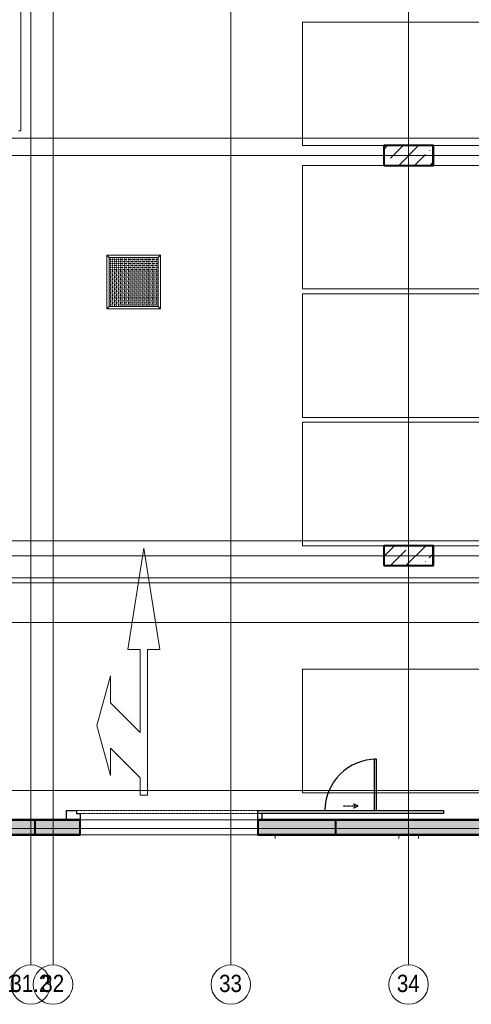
# Model space of a CAD drawing. Header units: millimetres. Extents: x 2069 to 83669, y 801 to 118701.
# Tile 90 of 145: x 56382 to 65527, y 22822 to 42754. Entities that reach past the tile are written whole.
import ezdxf

# ---------------------------------------------------------------- set-up
doc = ezdxf.new("R2010")
doc.units = ezdxf.units.MM
for name, pattern in [('ADSK_Линия сетки', [25, 20, -2.5, 0, -2.5]), ('ADSK_Линия сетки_2_', [25, 20, -2.5, 0, -2.5]), ('ADSK_Штриховая_ш2 п1', [3, 2, -1]), ('Штрих_1_1_', [2, 1, -1])]:
    doc.linetypes.add(name, pattern=pattern)
for name, color, linetype, lineweight in [('Двери', 7, 'Continuous', 18), ('Каркас несущий', 7, 'Continuous', 18), ('Каркас_Импост', 7, 'Continuous', 30), ('Несущие колонны', 7, 'Continuous', 18), ('Окна', 7, 'Continuous', 18), ('Оси', 7, 'Continuous', 9), ('Открывание', 7, 'Continuous', 30), ('Панель', 7, 'Continuous', 30), ('Парковка', 7, 'Continuous', 18), ('Перекрытия', 7, 'Continuous', 18), ('Проем', 7, 'Continuous', 18), ('Стены разрез', 7, 'Continuous', 40), ('Стены штриховка', 7, 'Continuous', 40), ('Тонкие линии', 7, 'Continuous', 18)]:
    doc.layers.add(name, color=color, linetype=linetype, lineweight=lineweight)
doc.styles.add('Arial', font='arial.ttf', dxfattribs={"width": 0.85, "height": 350})

# ---------------------------------------------------------------- blocks, each defined once
blk = doc.blocks.new('101_Ворота откатные - _ПЧ_3600х2400_EI60_Л-4279469-Оборудование_B2_-11_400__На лист секция 6_-11_400')
at = {"layer": 'Каркас_Импост', "color": 253, "true_color": 0xaaaaaa}
for p, q in [((-1880, -280), (-1880, -150)), ((-1800, -150), (-1800, -280)), ((1800, -280), (1800, -150)), ((2075, -150), (2075, -340)), ((1875, -280), (1800, -280)), ((1875, -340), (1875, -280)), ((2075, -340), (1875, -340))]:
    blk.add_line(p, q, dxfattribs=at)
at = {"layer": 'Открывание', "color": 253, "linetype": 'ADSK_Штриховая_ш2 п1', "true_color": 0xaaaaaa}
for p, q in [((-3828, -430), (-3737, -388)), ((-3828, -430), (-3737, -472)), ((-3764, -430), (-3528, -430))]:
    blk.add_line(p, q, dxfattribs=at)
blk.add_arc((-3717, -430), 46.6, 115, 245, dxfattribs=at)
at = {"layer": 'Панель', "color": 253, "true_color": 0xaaaaaa}
for p, q in [((-5555, -280), (-1800, -280)), ((-5555, -340), (-5555, -280)), ((-1800, -340), (-5555, -340)), ((-4198, -340), (-4198, -1380)), ((-4158, -340), (-4158, -1380)), ((-1800, -280), (-1800, -340)), ((-4198, -1380), (-4158, -1380))]:
    blk.add_line(p, q, dxfattribs=at)
at = {"layer": 'Панель', "color": 253, "linetype": 'Штрих_1_1_', "lineweight": 9, "true_color": 0xaaaaaa}
for p, q in [((1875, -280), (-1800, -280)), ((-1800, -340), (1875, -340)), ((1875, -340), (1875, -280))]:
    blk.add_line(p, q, dxfattribs=at)
at = {"layer": 'Панель', "color": 253, "true_color": 0xaaaaaa}
blk.add_arc((-4198, -340), 1040, 270, 0, dxfattribs=at)
blk = doc.blocks.new('105_Приямок_C крышкой - 1000x1000-4589793-Оборудование_B2_-11_400__На лист секция 6_-11_400')
at = {"layer": 'Каркас несущий', "lineweight": 9, "true_color": 0xd2d2d2}
h = blk.add_hatch(dxfattribs=at)
h.set_pattern_fill('FP_3', color=254, style=0, pattern_type=2)
h.set_pattern_definition([(180, (-42.23, -380), (5e-14, 400), [40, -360]), (180, (-122.23, -380), (5e-14, 400), [40, -360]), (180, (-202.23, -380), (5e-14, 400), [40, -360]), (180, (-282.23, -380), (5e-14, 400), [40, -360]), (180, (-362.23, -380), (5e-14, 400), [37.77, -362.23]), (270, (-100, -360), (400, 2e-14), [40, -360]), (270, (-180, -360), (400, 2e-14), [40, -360]), (270, (-260, -360), (400, 2e-14), [40, -360]), (270, (-340, -360), (400, 2e-14), [40, -360]), (270, (-20, -360), (400, 2e-14), [40, -360]), (180, (0, -340), (5e-14, 400), [40, -360]), (180, (-80, -340), (5e-14, 400), [40, -360]), (180, (-160, -340), (5e-14, 400), [40, -360]), (180, (-240, -340), (5e-14, 400), [40, -360]), (180, (-320, -340), (5e-14, 400), [40, -360]), (270, (-57.77, -320), (400, 2e-14), [40, -360]), (270, (-137.77, -320), (400, 2e-14), [40, -360]), (270, (-217.77, -320), (400, 2e-14), [40, -360]), (270, (-297.77, -320), (400, 2e-14), [40, -360]), (270, (-377.77, -320), (400, 2e-14), [40, -360]), (180, (-42.23, -300), (5e-14, 400), [40, -360]), (180, (-122.23, -300), (5e-14, 400), [40, -360]), (180, (-202.23, -300), (5e-14, 400), [40, -360]), (180, (-282.23, -300), (5e-14, 400), [40, -360]), (180, (-362.23, -300), (5e-14, 400), [37.77, -362.23]), (270, (-100, -280), (400, 2e-14), [40, -360]), (270, (-180, -280), (400, 2e-14), [40, -360]), (270, (-260, -280), (400, 2e-14), [40, -360]), (270, (-340, -280), (400, 2e-14), [40, -360]), (270, (-20, -280), (400, 2e-14), [40, -360]), (180, (0, -260), (5e-14, 400), [40, -360]), (180, (-80, -260), (5e-14, 400), [40, -360]), (180, (-160, -260), (5e-14, 400), [40, -360]), (180, (-240, -260), (5e-14, 400), [40, -360]), (180, (-320, -260), (5e-14, 400), [40, -360]), (270, (-57.77, -240), (400, 2e-14), [40, -360]), (270, (-137.77, -240), (400, 2e-14), [40, -360]), (270, (-217.77, -240), (400, 2e-14), [40, -360]), (270, (-297.77, -240), (400, 2e-14), [40, -360]), (270, (-377.77, -240), (400, 2e-14), [40, -360]), (180, (-42.23, -220), (5e-14, 400), [40, -360]), (180, (-122.23, -220), (5e-14, 400), [40, -360]), (180, (-202.23, -220), (5e-14, 400), [40, -360]), (180, (-282.23, -220), (5e-14, 400), [40, -360]), (180, (-362.23, -220), (5e-14, 400), [37.77, -362.23]), (270, (-100, -200), (400, 2e-14), [40, -360]), (270, (-180, -200), (400, 2e-14), [40, -360]), (270, (-260, -200), (400, 2e-14), [40, -360]), (270, (-340, -200), (400, 2e-14), [40, -360]), (270, (-20, -200), (400, 2e-14), [40, -360]), (180, (0, -180), (5e-14, 400), [40, -360]), (180, (-80, -180), (5e-14, 400), [40, -360]), (180, (-160, -180), (5e-14, 400), [40, -360]), (180, (-240, -180), (5e-14, 400), [40, -360]), (180, (-320, -180), (5e-14, 400), [40, -360]), (270, (-57.77, -160), (400, 2e-14), [40, -360]), (270, (-137.77, -160), (400, 2e-14), [40, -360]), (270, (-217.77, -160), (400, 2e-14), [40, -360]), (270, (-297.77, -160), (400, 2e-14), [40, -360]), (270, (-377.77, -160), (400, 2e-14), [40, -360]), (180, (-42.23, -140), (5e-14, 400), [40, -360]), (180, (-122.23, -140), (5e-14, 400), [40, -360]), (180, (-202.23, -140), (5e-14, 400), [40, -360]), (180, (-282.23, -140), (5e-14, 400), [40, -360]), (180, (-362.23, -140), (5e-14, 400), [37.77, -362.23]), (270, (-100, -120), (400, 2e-14), [40, -360]), (270, (-180, -120), (400, 2e-14), [40, -360]), (270, (-260, -120), (400, 2e-14), [40, -360]), (270, (-340, -120), (400, 2e-14), [40, -360]), (270, (-20, -120), (400, 2e-14), [40, -360]), (180, (0, -100), (5e-14, 400), [40, -360]), (180, (-80, -100), (5e-14, 400), [40, -360]), (180, (-160, -100), (5e-14, 400), [40, -360]), (180, (-240, -100), (5e-14, 400), [40, -360]), (180, (-320, -100), (5e-14, 400), [40, -360]), (270, (-57.77, -80), (400, 2e-14), [40, -360]), (270, (-137.77, -80), (400, 2e-14), [40, -360]), (270, (-217.77, -80), (400, 2e-14), [40, -360]), (270, (-297.77, -80), (400, 2e-14), [40, -360]), (270, (-377.77, -80), (400, 2e-14), [40, -360]), (180, (-42.23, -60), (5e-14, 400), [40, -360]), (180, (-122.23, -60), (5e-14, 400), [40, -360]), (180, (-202.23, -60), (5e-14, 400), [40, -360]), (180, (-282.23, -60), (5e-14, 400), [40, -360]), (180, (-362.23, -60), (5e-14, 400), [37.77, -362.23]), (270, (-100, -40), (400, 2e-14), [40, -360]), (270, (-180, -40), (400, 2e-14), [40, -360]), (270, (-260, -40), (400, 2e-14), [40, -360]), (270, (-340, -40), (400, 2e-14), [40, -360]), (270, (-20, -40), (400, 2e-14), [40, -360]), (180, (0, -20), (5e-14, 400), [40, -360]), (180, (-80, -20), (5e-14, 400), [40, -360]), (180, (-160, -20), (5e-14, 400), [40, -360]), (180, (-240, -20), (5e-14, 400), [40, -360]), (180, (-320, -20), (5e-14, 400), [40, -360]), (270, (-57.77, 0), (400, 2e-14), [40, -360]), (270, (-137.77, 0), (400, 2e-14), [40, -360]), (270, (-217.77, 0), (400, 2e-14), [40, -360]), (270, (-297.77, 0), (400, 2e-14), [40, -360]), (270, (-377.77, 0), (400, 2e-14), [40, -360])])
h.paths.add_polyline_path([(495, -495), (495, 495), (-495, 495), (-495, -495)])
at = {"layer": 'Каркас несущий', "color": 253, "true_color": 0xaaaaaa}
for p, q in [((-495, 495), (-545, 545)), ((495, 495), (545, 545)), ((-495, -495), (-545, -545)), ((495, -495), (545, -545))]:
    blk.add_line(p, q, dxfattribs=at)
at = {"layer": 'Каркас несущий', "color": 253, "lineweight": 9, "true_color": 0xaaaaaa}
for p, q in [((495, 495), (-495, 495)), ((-495, 495), (-495, -495)), ((495, -495), (495, 495)), ((-495, -495), (495, -495))]:
    blk.add_line(p, q, dxfattribs=at)
at = {"layer": 'Окна', "color": 253, "true_color": 0xaaaaaa}
for p, q in [((-545, -545), (-545, 545)), ((-545, 545), (545, 545)), ((495, 495), (-495, 495)), ((-495, 495), (-495, -495)), ((495, 495), (495, -495)), ((545, 545), (545, -545)), ((545, -545), (-545, -545)), ((-495, -495), (495, -495))]:
    blk.add_line(p, q, dxfattribs=at)
blk = doc.blocks.new('199_Парковочные места 3 класса и МГН - Средний класс-V36-Оборудование_B2_-11_400__На лист секция 6_-11_400')
at = {"layer": 'Парковка', "color": 253, "true_color": 0xaaaaaa}
for p, q in [((0, 5300), (0, 5228)), ((2500, 5228), (2500, 5300))]:
    blk.add_line(p, q, dxfattribs=at)
blk = doc.blocks.new('199_Парковочные места 3 класса и МГН - Средний класс-V38-Оборудование_B2_-11_400__На лист секция 6_-11_400')
at = {"layer": 'Парковка', "color": 253, "true_color": 0xaaaaaa}
for p, q in [((2500, 5300), (0, 5300)), ((0, 5300), (0, 0)), ((2500, 2650), (2500, 5300)), ((250, 4775), (350, 4775)), ((250, 4625), (250, 4775)), ((250, 4625), (350, 4625)), ((300, 4735), (2200, 4735)), ((300, 4665), (2200, 4665)), ((350, 4735), (350, 4775)), ((350, 4625), (350, 4665)), ((2150, 4735), (2150, 4775)), ((2150, 4775), (2250, 4775)), ((2150, 4625), (2150, 4665)), ((2150, 4625), (2250, 4625)), ((2250, 4625), (2250, 4775)), ((2500, 0), (2500, 1650)), ((0, 0), (2500, 0))]:
    blk.add_line(p, q, dxfattribs=at)
for centre, start, end in [((300, 4700), 90, 270), ((2200, 4700), 270, 90)]:
    blk.add_arc(centre, 35, start, end, dxfattribs=at)
blk = doc.blocks.new('199_Парковочные места 3 класса и МГН - Средний класс-V39-Оборудование_B2_-11_400__На лист секция 6_-11_400')
at = {"layer": 'Парковка', "color": 253, "true_color": 0xaaaaaa}
for p, q in [((2500, 5300), (0, 5300)), ((0, 5300), (0, 2650)), ((2500, 0), (2500, 5300)), ((0, 1650), (0, 0)), ((0, 0), (2500, 0))]:
    blk.add_line(p, q, dxfattribs=at)
blk = doc.blocks.new('199_Парковочные места 3 класса и МГН - Средний класс-V5-Оборудование_B2_-11_400__На лист секция 6_-11_400')
at = {"layer": 'Парковка', "color": 253, "true_color": 0xaaaaaa}
for p, q in [((2500, 5300), (0, 5300)), ((0, 5300), (0, 0)), ((2500, 0), (2500, 5300)), ((0, 0), (2500, 0))]:
    blk.add_line(p, q, dxfattribs=at)
blk = doc.blocks.new('199_Парковочные места 3 класса и МГН - Средний класс-V40-Оборудование_B2_-11_400__На лист секция 6_-11_400')
at = {"layer": 'Парковка', "color": 253, "true_color": 0xaaaaaa}
for p, q in [((2500, 5300), (0, 5300)), ((0, 5300), (0, 0)), ((2500, 2650), (2500, 5300)), ((2500, 0), (2500, 1650)), ((0, 0), (2500, 0))]:
    blk.add_line(p, q, dxfattribs=at)
blk = doc.blocks.new('199_Паркинг_Дорожная разметка - Стрелка_Прямо_Или_Поворот-5482905-Оборудование_B2_-11_400__На лист секция 6_-11_400')
at = {"layer": 'Парковка', "color": 253, "true_color": 0xaaaaaa}
for p, q in [((-315, 2500), (-165, 2500)), ((-315, -450), (-315, 2500)), ((-165, 2500), (-165, 2150)), ((-165, 2150), (435, 1550)), ((435, 2100), (715, 1090)), ((435, 1550), (435, 2100)), ((-165, 1230), (-165, -450)), ((435, 630), (-165, 1230)), ((715, 1090), (435, 80)), ((435, 80), (435, 630)), ((-564, -450), (-315, -450)), ((-240, -2504), (-564, -450)), ((84, -450), (-240, -2504)), ((-165, -450), (84, -450))]:
    blk.add_line(p, q, dxfattribs=at)
blk = doc.blocks.new('135_SLK_GD_AR_rvt-1-Оборудование_B2_-11_400__На лист секция 6_-11_400')
at = {"layer": 'Стены разрез', "lineweight": 18, "true_color": 0xcbcbcb}
h = blk.add_hatch(color=9, dxfattribs=at)
h.paths.add_polyline_path([(-12995480, -9264600), (-12995480, -9264300), (-12997060, -9264300), (-12997060, -9264600)])
h.paths.add_polyline_path([(-13001580, -9264600), (-13000660, -9264600), (-13000660, -9264300), (-13001580, -9264300)])
at = {"layer": 'Перекрытия', "color": 253, "true_color": 0xaaaaaa}
for p, q in [((-13001860, -9243250), (-13001860, -9250350)), ((-13001860, -9250350), (-13001910, -9250350))]:
    blk.add_line(p, q, dxfattribs=at)
at = {"layer": 'Стены разрез', "color": 253, "true_color": 0xaaaaaa}
for p, q in [((-12994510, -9250648), (-12994512, -9250648)), ((-12994512, -9250648), (-12994512, -9251052)), ((-12993508, -9250648), (-12994510, -9250648)), ((-12993508, -9250650), (-12993508, -9250648)), ((-12993508, -9251052), (-12993508, -9250650)), ((-12994512, -9251052), (-12994510, -9251052)), ((-12994510, -9251052), (-12993510, -9251052)), ((-12993510, -9251052), (-12993508, -9251052)), ((-12993508, -9258748), (-12994512, -9258748)), ((-12994512, -9258748), (-12994512, -9258750)), ((-12994512, -9258750), (-12994512, -9259150)), ((-12993508, -9258750), (-12993508, -9258748)), ((-12993508, -9259152), (-12993508, -9258750)), ((-12994512, -9259150), (-12994512, -9259152)), ((-12994512, -9259152), (-12993510, -9259152)), ((-12993510, -9259152), (-12993508, -9259152)), ((-13000660, -9264298), (-13039908, -9264298)), ((-13036810, -9264300), (-13001580, -9264300)), ((-13001580, -9264300), (-13001580, -9264600)), ((-13000660, -9264300), (-13000660, -9264298)), ((-13000660, -9264600), (-13000660, -9264300)), ((-12980535, -9264298), (-12997060, -9264298)), ((-12997060, -9264298), (-12997060, -9264300)), ((-12997060, -9264300), (-12997060, -9264600)), ((-12995480, -9264300), (-12980533, -9264300)), ((-12995480, -9264600), (-12995480, -9264300)), ((-13040285, -9264602), (-13000660, -9264602)), ((-13001580, -9264600), (-13036810, -9264600)), ((-13000660, -9264602), (-13000660, -9264600)), ((-12997060, -9264600), (-12997060, -9264602)), ((-12997060, -9264602), (-12980613, -9264602)), ((-12980611, -9264600), (-12995480, -9264600))]:
    blk.add_line(p, q, dxfattribs=at)
at = {"layer": 'Стены штриховка', "color": 253, "true_color": 0xaaaaaa}
for p, q in [((-13001580, -9264300), (-13000660, -9264300)), ((-13000660, -9264300), (-13001580, -9264300)), ((-12997060, -9264300), (-12995480, -9264300)), ((-12995480, -9264300), (-12997060, -9264300)), ((-13000660, -9264600), (-13001580, -9264600)), ((-13001580, -9264600), (-13000660, -9264600)), ((-12995480, -9264600), (-12997060, -9264600)), ((-12997060, -9264600), (-12995480, -9264600))]:
    blk.add_line(p, q, dxfattribs=at)
at = {"layer": 'Двери', "color": 253, "lineweight": 18, "true_color": 0xaaaaaa, "rotation": 180}
blk.add_blockref('101_Ворота откатные - _ПЧ_3600х2400_EI60_Л-4279469-Оборудование_B2_-11_400__На лист секция 6_-11_400', (-12998860, -9264450), dxfattribs=at)
at = {"layer": 'Окна', "color": 253, "lineweight": 18, "true_color": 0xaaaaaa}
blk.add_blockref('105_Приямок_C крышкой - 1000x1000-4589793-Оборудование_B2_-11_400__На лист секция 6_-11_400', (-12999575, -9253410), dxfattribs=at)
at = {"layer": 'Парковка', "color": 253, "lineweight": 18, "true_color": 0xaaaaaa}
for name, p, rotation in [('199_Парковочные места 3 класса и МГН - Средний класс-V38-Оборудование_B2_-11_400__На лист секция 6_-11_400', (-12996160, -9248150), 270.0000000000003), ('199_Парковочные места 3 класса и МГН - Средний класс-V39-Оборудование_B2_-11_400__На лист секция 6_-11_400', (-12996160, -9251050), 270.0000000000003), ('199_Парковочные места 3 класса и МГН - Средний класс-V5-Оборудование_B2_-11_400__На лист секция 6_-11_400', (-12996160, -9253650), 270.0000000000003), ('199_Парковочные места 3 класса и МГН - Средний класс-V40-Оборудование_B2_-11_400__На лист секция 6_-11_400', (-12996160, -9256250), 270.0000000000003), ('199_Паркинг_Дорожная разметка - Стрелка_Прямо_Или_Поворот-5482905-Оборудование_B2_-11_400__На лист секция 6_-11_400', (-12999609, -9261299), 180), ('199_Парковочные места 3 класса и МГН - Средний класс-V5-Оборудование_B2_-11_400__На лист секция 6_-11_400', (-12996160, -9261250), 270.0000000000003)]:
    blk.add_blockref(name, p, dxfattribs=dict(at, rotation=rotation))
for p in [(-12996710, -9269900), (-12993810, -9269900)]:
    blk.add_blockref('199_Парковочные места 3 класса и МГН - Средний класс-V36-Оборудование_B2_-11_400__На лист секция 6_-11_400', p, dxfattribs=at)
blk = doc.blocks.new('Бетон-Прямоугольная-Колонна - CLM_Подземные этажи_В40-400х1000-V54-Оборудование_B2_-11_400__На лист секция 6_-11_400')
at = {"layer": 'Несущие колонны', "lineweight": 9, "true_color": 0xaaaaaa}
h = blk.add_hatch(dxfattribs=at)
h.set_pattern_fill('FP_17', color=253, style=0, pattern_type=2)
h.set_pattern_definition([(135, (-9250850.3, 12994009.66), (-314.308964, -314.308964), []), (135, (-9250850.3, 12994323.97), (-314.308964, -314.308964), [555.625, -111.125, 3.353, -107.772])])
h.paths.add_polyline_path([(200, 500), (-200, 500), (-200, -500), (200, -500)])
at = {"layer": 'Несущие колонны', "color": 253, "lineweight": 40, "true_color": 0xaaaaaa}
for p, q in [((200, 500), (-200, 500)), ((-200, 500), (-200, -500)), ((200, -500), (200, 500)), ((-200, -500), (200, -500))]:
    blk.add_line(p, q, dxfattribs=at)
blk = doc.blocks.new('Бетон-Прямоугольная-Колонна - CLM_Подземные этажи_В40-400х1000-V55-Оборудование_B2_-11_400__На лист секция 6_-11_400')
at = {"layer": 'Несущие колонны', "lineweight": 9, "true_color": 0xaaaaaa}
h = blk.add_hatch(dxfattribs=at)
h.set_pattern_fill('FP_18', color=253, style=0, pattern_type=2)
h.set_pattern_definition([(135, (-9258950.3, 12994009.66), (-314.308964, -314.308964), []), (135, (-9258950.3, 12994323.97), (-314.308964, -314.308964), [555.625, -111.125, 3.353, -107.772])])
h.paths.add_polyline_path([(200, 500), (-200, 500), (-200, -500), (200, -500)])
at = {"layer": 'Несущие колонны', "color": 253, "lineweight": 40, "true_color": 0xaaaaaa}
for p, q in [((200, 500), (-200, 500)), ((-200, 500), (-200, -500)), ((200, -500), (200, 500)), ((-200, -500), (200, -500))]:
    blk.add_line(p, q, dxfattribs=at)
blk = doc.blocks.new('ADSK_Дверь_Проем - ADSK_Дверь_Проем-1755913-Оборудование_B2_-11_400__На лист секция 6_-11_400')
at = {"layer": 'Проем', "color": 253, "true_color": 0xaaaaaa}
for p, q in [((-1800, 150), (1800, 150)), ((-1800, -150), (1800, -150))]:
    blk.add_line(p, q, dxfattribs=at)
blk = doc.blocks.new('135_SLK_GD_KR_rvt-1-Оборудование_B2_-11_400__На лист секция 6_-11_400')
at = {"layer": 'Стены разрез', "lineweight": 9, "true_color": 0xaaaaaa}
h = blk.add_hatch(dxfattribs=at)
h.set_pattern_fill('FP_6', color=253, style=0, pattern_type=2)
h.set_pattern_definition([(45, (0, 0), (-314.308964, 314.308964), []), (45, (314.3, 0), (-314.308964, 314.308964), [555.625, -111.125, 3.353, -107.772])])
h.paths.add_polyline_path([(-12980611, -9264600), (-12980533, -9264300), (-12997060, -9264300), (-12997060, -9264600), (-12983876, -9264600)])
h.paths.add_polyline_path([(-13000660, -9264600), (-13000660, -9264300), (-13036810, -9264300), (-13036810, -9264600), (-13002030, -9264600)])
h.paths.add_polyline_path([(-13040330, -9264600), (-13039910, -9264600), (-13039910, -9264300), (-13040330, -9264300), (-13040330, -9264470)])
at = {"layer": 'Оси', "color": 254, "linetype": 'ADSK_Линия сетки_2_', "true_color": 0xe5e5e5}
for p, q in [((-13054512, -9250850), (-12976779, -9250850)), ((-13054512, -9258950), (-12976779, -9258950)), ((-13054512, -9259400), (-12976779, -9259400))]:
    blk.add_line(p, q, dxfattribs=at)
at = {"layer": 'Стены разрез', "color": 253, "true_color": 0xaaaaaa}
for p, q in [((-13000660, -9264300), (-13036810, -9264300)), ((-13000660, -9264600), (-13000660, -9264300)), ((-12980533, -9264300), (-12997060, -9264300)), ((-12997060, -9264300), (-12997060, -9264600)), ((-13036810, -9264600), (-13000660, -9264600)), ((-12997060, -9264600), (-12980611, -9264600))]:
    blk.add_line(p, q, dxfattribs=at)
at = {"layer": 'Двери', "color": 253, "lineweight": 18, "true_color": 0xaaaaaa, "rotation": 180}
blk.add_blockref('ADSK_Дверь_Проем - ADSK_Дверь_Проем-1755913-Оборудование_B2_-11_400__На лист секция 6_-11_400', (-12998860, -9264450), dxfattribs=at)
at = {"layer": 'Несущие колонны', "color": 253, "lineweight": 18, "true_color": 0xaaaaaa, "rotation": 269.9999999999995}
for name, p in [('Бетон-Прямоугольная-Колонна - CLM_Подземные этажи_В40-400х1000-V54-Оборудование_B2_-11_400__На лист секция 6_-11_400', (-12994010, -9250850)), ('Бетон-Прямоугольная-Колонна - CLM_Подземные этажи_В40-400х1000-V55-Оборудование_B2_-11_400__На лист секция 6_-11_400', (-12994010, -9258950))]:
    blk.add_blockref(name, p, dxfattribs=at)
blk = doc.blocks.new('Ось сетки - Круг_Ø8 мм-6577-Оборудование_B2_-11_400__На лист секция 6_-11_400')
at = {"layer": 'Оси', "color": 253, "lineweight": 20, "true_color": 0xaaaaaa}
for start, end in [(360, 180), (180, 360)]:
    blk.add_arc((0, 0), 4, start, end, dxfattribs=at)
blk = doc.blocks.new('A$C946fac60')
at = {"layer": 'Оси', "color": 253, "linetype": 'ADSK_Линия сетки', "true_color": 0xaaaaaa}
for p, q in [((53652.7, 800), (53652.7, 90869.8)), ((54102.7, 800), (54102.7, 90869.8)), ((57702.7, 800), (57702.7, 90869.8)), ((61302.7, 800), (61302.7, 90869.8)), ((78533.6, 17531.6), (800, 17531.6)), ((78533.6, 17181.6), (800, 17181.6)), ((78533.6, 9381.6), (800, 9381.6)), ((78533.6, 8531.6), (800, 8531.6)), ((78533.6, 7731.6), (800, 7731.6)), ((78533.6, 4331.6), (800, 4331.6))]:
    blk.add_line(p, q, dxfattribs=at)
at = {"layer": 'Тонкие линии', "color": 253, "true_color": 0xaaaaaa}
blk.add_line((75045.5, 3561.6), (14982.1, 3561.6), dxfattribs=at)
at = {"lineweight": 5}
for name in ['135_SLK_GD_KR_rvt-1-Оборудование_B2_-11_400__На лист секция 6_-11_400', '135_SLK_GD_AR_rvt-1-Оборудование_B2_-11_400__На лист секция 6_-11_400']:
    blk.add_blockref(name, (13055312.4, 9268031.9), dxfattribs=at)
at = {"layer": 'Оси', "color": 253, "lineweight": 20, "true_color": 0xaaaaaa, "xscale": 99.99999999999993, "yscale": 99.99999999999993, "zscale": 99.99999999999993}
for p in [(53652.7, 400), (54102.7, 400), (57702.7, 400), (61302.7, 400)]:
    blk.add_blockref('Ось сетки - Круг_Ø8 мм-6577-Оборудование_B2_-11_400__На лист секция 6_-11_400', p, dxfattribs=at)
at = {"layer": 'Оси', "color": 253, "true_color": 0xaaaaaa, "char_height": 350, "attachment_point": 1, "style": 'Arial'}
for s, insert, width in [('31/1', (52589, 599), 1001.709), ('31.2', (53239, 599), 1001.709), ('32', (53866.2, 599), 572.405), ('33', (57466.2, 599), 572.405), ('34', (61066.2, 599), 572.405)]:
    blk.add_mtext(s, dxfattribs=dict(at, insert=insert, width=width))

msp = doc.modelspace()

# ---------------------------------------------------------------- block references
msp.add_blockref('A$C946fac60', (2954, 22822))

doc.saveas('drawing.dxf')
